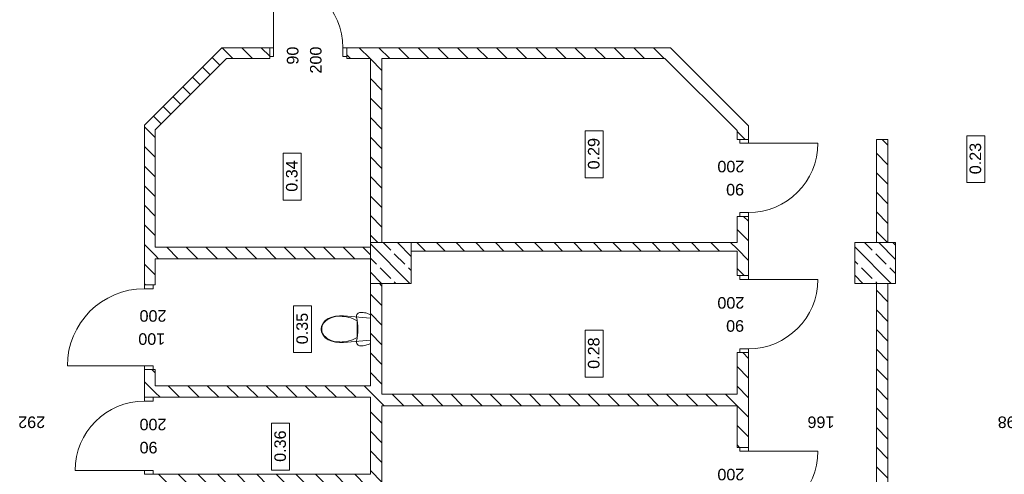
# Model space of a CAD drawing. Header units: millimetres. Extents: x -22315 to 39025, y -47720 to 770.
# Tile 4 of 28: x -13300 to -514, y -37910 to -32006. Entities that reach past the tile are written whole.
import ezdxf

# ---------------------------------------------------------------- set-up
doc = ezdxf.new("R2010")
doc.units = ezdxf.units.MM
for name, color, linetype, lineweight in [('Nowe_2D - Ogólne_Nr_pióra__1', 7, 'Continuous', 9), ('poziom_1 (1)_4_0_Nr_pióra__81_Nr_pióra__4', 7, 'Continuous', 9), ('poziom_1 (1)_4_Drzwi ArchiCAD_Nr_pióra__27_Nr_pióra__7', 7, 'Continuous', 9), ('poziom_1 (1)_4_Drzwi ArchiCAD_Nr_pióra__81_Nr_pióra__4', 7, 'Continuous', 9), ('poziom_1 (1)_4_Konstrukcja - Słupy_Nr_pióra__1_Nr_pióra__7', 7, 'Continuous', 9), ('poziom_1 (1)_4_Konstrukcja - Słupy_Nr_pióra__82_Nr_pióra__10', 7, 'Continuous', 9), ('poziom_1 (1)_4_Konstrukcja - Ściany zew_Nr_pióra__107_Nr_pióra__10', 7, 'Continuous', 9), ('poziom_1 (1)_4_Konstrukcja - Ściany zew_Nr_pióra__27_Nr_pióra__7', 7, 'Continuous', 9), ('poziom_1 (1)_4_Metryczki pomieszczeń ArchiCADa_Nr_pióra__6_Nr_pióra__5', 7, 'Continuous', 9), ('poziom_1 (1)_4_Znaczniki drzwi ArchiCADa_Nr_pióra__7_Nr_pióra__7', 7, 'Continuous', 9)]:
    doc.layers.add(name, color=color, linetype=linetype, lineweight=lineweight)
doc.styles.add('GENERATED_STYLE_1', font='arial.ttf')
pattern_1 = [(135, (37205, -40790), (127.2792, 127.2792), [])]
pattern_2 = [(135, (37205, -40790), (183.8478, 183.8478), []), (135, (37113.08, -40881.92), (183.8478, 183.8478), [195, -65])]

msp = doc.modelspace()

# ---------------------------------------------------------------- hatches: boundary and pattern name
at = {"layer": 'poziom_1 (1)_4_Konstrukcja - Słupy_Nr_pióra__82_Nr_pióra__10', "linetype": 'ByBlock'}
h = msp.add_hatch(dxfattribs=at)
h.set_pattern_fill('BETON_ZBROJONY_0004', color=256, angle=270, style=0, pattern_type=2)
h.set_pattern_definition(pattern_2)
h.paths.add_polyline_path([(-8215, -35430), (-8215, -34900), (-8745, -34900), (-8745, -35430)])
h = msp.add_hatch(dxfattribs=at)
h.set_pattern_fill('BETON_ZBROJONY_0004', color=256, angle=270, style=0, pattern_type=2)
h.set_pattern_definition(pattern_2)
h.paths.add_polyline_path([(-1925, -35430), (-1925, -34900), (-2455, -34900), (-2455, -35430)])
at = {"layer": 'poziom_1 (1)_4_Konstrukcja - Ściany zew_Nr_pióra__107_Nr_pióra__10', "linetype": 'ByBlock'}
h = msp.add_hatch(dxfattribs=at)
h.set_pattern_fill('BLOCZKI_CERAMICZNE_0004', color=256, angle=270, style=0, pattern_type=2)
h.set_pattern_definition(pattern_1)
h.paths.add_polyline_path([(-10673, -32370), (-11680, -33377), (-11540, -33435), (-10615, -32510)])
h = msp.add_hatch(dxfattribs=at)
h.set_pattern_fill('BLOCZKI_CERAMICZNE_0004', color=256, angle=270, style=0, pattern_type=2)
h.set_pattern_definition(pattern_1)
h.paths.add_polyline_path([(-10615, -32510), (-10053, -32510), (-10053, -32370), (-10673, -32370)])
h = msp.add_hatch(dxfattribs=at)
h.set_pattern_fill('BLOCZKI_CERAMICZNE_0004', color=256, angle=270, style=0, pattern_type=2)
h.set_pattern_definition(pattern_1)
h.paths.add_polyline_path([(-9053, -32510), (-4921, -32510), (-4849, -32370), (-9053, -32370)])
h = msp.add_hatch(dxfattribs=at)
h.set_pattern_fill('BLOCZKI_CERAMICZNE_0004', color=256, angle=270, style=0, pattern_type=2)
h.set_pattern_definition(pattern_1)
h.paths.add_polyline_path([(-8595, -32510), (-8745, -32510), (-8745, -34900), (-8595, -34900)])
h = msp.add_hatch(dxfattribs=at)
h.set_pattern_fill('BLOCZKI_CERAMICZNE_0004', color=256, angle=270, style=0, pattern_type=2)
h.set_pattern_definition(pattern_1)
h.paths.add_polyline_path([(-11680, -35450), (-11540, -35450), (-11540, -33435), (-11680, -33377)])
h = msp.add_hatch(dxfattribs=at)
h.set_pattern_fill('BLOCZKI_CERAMICZNE_0004', color=256, angle=270, style=0, pattern_type=2)
h.set_pattern_definition(pattern_1)
h.paths.add_polyline_path([(-3985, -33560), (-3835, -33560), (-3835, -33385), (-3985, -33447)])
h = msp.add_hatch(dxfattribs=at)
h.set_pattern_fill('BLOCZKI_CERAMICZNE_0004', color=256, angle=270, style=0, pattern_type=2)
h.set_pattern_definition(pattern_1)
h.paths.add_polyline_path([(-2175, -34900), (-2025, -34900), (-2025, -33560), (-2175, -33560)])
h = msp.add_hatch(dxfattribs=at)
h.set_pattern_fill('BLOCZKI_CERAMICZNE_0004', color=256, angle=270, style=0, pattern_type=2)
h.set_pattern_definition(pattern_1)
h.paths.add_polyline_path([(-3835, -35330), (-3835, -34560), (-3985, -34560), (-3985, -35330)])
h = msp.add_hatch(dxfattribs=at)
h.set_pattern_fill('BLOCZKI_CERAMICZNE_0004', color=256, angle=270, style=0, pattern_type=2)
h.set_pattern_definition(pattern_1)
h.paths.add_polyline_path([(-8215, -34900), (-8215, -35010), (-3985, -35010), (-3985, -34900)])
h = msp.add_hatch(dxfattribs=at)
h.set_pattern_fill('BLOCZKI_CERAMICZNE_0004', color=256, angle=270, style=0, pattern_type=2)
h.set_pattern_definition(pattern_1)
h.paths.add_polyline_path([(-8745, -35110), (-8745, -34960), (-11540, -34960), (-11540, -35110)])
h = msp.add_hatch(dxfattribs=at)
h.set_pattern_fill('BLOCZKI_CERAMICZNE_0004', color=256, angle=270, style=0, pattern_type=2)
h.set_pattern_definition(pattern_1)
h.paths.add_polyline_path([(-8595, -35430), (-8745, -35430), (-8745, -40330), (-8595, -40330)])
h = msp.add_hatch(dxfattribs=at)
h.set_pattern_fill('BLOCZKI_CERAMICZNE_0004', color=256, angle=270, style=0, pattern_type=2)
h.set_pattern_definition(pattern_1)
h.paths.add_polyline_path([(-2175, -40330), (-2025, -40330), (-2025, -35430), (-2175, -35430)])
h = msp.add_hatch(dxfattribs=at)
h.set_pattern_fill('BLOCZKI_CERAMICZNE_0004', color=256, angle=270, style=0, pattern_type=2)
h.set_pattern_definition(pattern_1)
h.paths.add_polyline_path([(-3985, -37560), (-3835, -37560), (-3835, -36330), (-3985, -36330)])
h = msp.add_hatch(dxfattribs=at)
h.set_pattern_fill('BLOCZKI_CERAMICZNE_0004', color=256, angle=270, style=0, pattern_type=2)
h.set_pattern_definition(pattern_1)
h.paths.add_polyline_path([(-11680, -36910), (-11540, -36910), (-11540, -36550), (-11680, -36550)])
h = msp.add_hatch(dxfattribs=at)
h.set_pattern_fill('BLOCZKI_CERAMICZNE_0004', color=256, angle=270, style=0, pattern_type=2)
h.set_pattern_definition(pattern_1)
h.paths.add_polyline_path([(-11540, -36910), (-8745, -36910), (-8745, -36760), (-11540, -36760)])
h = msp.add_hatch(dxfattribs=at)
h.set_pattern_fill('BLOCZKI_CERAMICZNE_0004', color=256, angle=270, style=0, pattern_type=2)
h.set_pattern_definition(pattern_1)
h.paths.add_polyline_path([(-3985, -36870), (-8595, -36870), (-8595, -37020), (-3985, -37020)])
h = msp.add_hatch(dxfattribs=at)
h.set_pattern_fill('BLOCZKI_CERAMICZNE_0004', color=256, angle=270, style=0, pattern_type=2)
h.set_pattern_definition(pattern_1)
h.paths.add_polyline_path([(-11540, -38060), (-8745, -38060), (-8745, -37910), (-11540, -37910)])

# ---------------------------------------------------------------- linework, layer by layer
at = {"layer": 'poziom_1 (1)_4_0_Nr_pióra__81_Nr_pióra__4', "linetype": 'ByBlock'}
for p, q in [((-9332, -35912), (-9361, -35945)), ((-9295, -35887), (-9332, -35912)), ((-9248, -35868), (-9295, -35887)), ((-9198, -35855), (-9248, -35868)), ((-9147, -35850), (-9198, -35855)), ((-9095, -35851), (-9147, -35850)), ((-9143, -35858), (-9143, -35858)), ((-8745, -35884), (-9095, -35851)), ((-8924, -35847), (-8926, -35859)), ((-8926, -35859), (-8925, -35870)), ((-8925, -35870), (-8918, -35908)), ((-8920, -35836), (-8924, -35847)), ((-8914, -35826), (-8920, -35836)), ((-8918, -35908), (-8913, -35947)), ((-8918, -36025), (-8918, -35916)), ((-8906, -35818), (-8914, -35826)), ((-8896, -35812), (-8906, -35818)), ((-8885, -35808), (-8896, -35812)), ((-8873, -35807), (-8885, -35808)), ((-8857, -35808), (-8873, -35807)), ((-8840, -35809), (-8857, -35808)), ((-8824, -35812), (-8840, -35809)), ((-8807, -35815), (-8824, -35812)), ((-8791, -35819), (-8807, -35815)), ((-8776, -35825), (-8791, -35819)), ((-8760, -35831), (-8776, -35825)), ((-8745, -35838), (-8760, -35831)), ((-8745, -36211), (-8745, -35838)), ((-8745, -36166), (-8745, -35884)), ((-9379, -35984), (-9385, -36025)), ((-9385, -36025), (-9379, -36066)), ((-9361, -35945), (-9379, -35984)), ((-9376, -36025), (-9376, -36025)), ((-9350, -35944), (-9350, -35944)), ((-8918, -36134), (-8918, -36025)), ((-8913, -35947), (-8910, -35986)), ((-8910, -35986), (-8909, -36025)), ((-8909, -36025), (-8910, -36064)), ((-9379, -36066), (-9361, -36104)), ((-9361, -36104), (-9332, -36137)), ((-9350, -36106), (-9350, -36106)), ((-9332, -36137), (-9295, -36163)), ((-9295, -36163), (-9248, -36182)), ((-9248, -36182), (-9198, -36194)), ((-9095, -36198), (-8745, -36166)), ((-8925, -36179), (-8926, -36191)), ((-8918, -36141), (-8925, -36179)), ((-8913, -36102), (-8918, -36141)), ((-8918, -36134), (-8918, -36134)), ((-8910, -36064), (-8913, -36102)), ((-9198, -36194), (-9147, -36200)), ((-9147, -36200), (-9095, -36198)), ((-9143, -36192), (-9143, -36192)), ((-8926, -36191), (-8924, -36202)), ((-8924, -36202), (-8920, -36213)), ((-8920, -36213), (-8914, -36223)), ((-8914, -36223), (-8906, -36231)), ((-8906, -36231), (-8896, -36237)), ((-8896, -36237), (-8885, -36241)), ((-8885, -36241), (-8873, -36242)), ((-8873, -36242), (-8857, -36242)), ((-8857, -36242), (-8840, -36240)), ((-8840, -36240), (-8824, -36238)), ((-8824, -36238), (-8807, -36234)), ((-8807, -36234), (-8791, -36230)), ((-8791, -36230), (-8776, -36225)), ((-8776, -36225), (-8760, -36219)), ((-8760, -36219), (-8745, -36211))]:
    msp.add_line(p, q, dxfattribs=at)
for centre, radius, start, end in [((-9157, -36114), 257, 86.8048, 138.4245), ((-9133, -36283), 425, 59.6518, 91.3539), ((-9238, -36025), 139, 143.7772, 179.6644), ((-9238, -36024), 139, 180.3356, 216.2228), ((-9157, -35935), 257, 221.5755, 273.1952), ((-9133, -35767), 425, 268.6461, 300.3482)]:
    msp.add_arc(centre, radius, start, end, dxfattribs=at)
at = {"layer": 'poziom_1 (1)_4_Drzwi ArchiCAD_Nr_pióra__27_Nr_pióra__7', "linetype": 'ByBlock'}
for p, q in [((-10053, -32370), (-10053, -32485)), ((-9053, -32370), (-9053, -32485)), ((-3835, -33560), (-3950, -33560)), ((-3835, -34560), (-3950, -34560)), ((-3835, -35330), (-3950, -35330)), ((-11680, -35450), (-11565, -35450)), ((-3835, -36330), (-3950, -36330)), ((-11680, -36550), (-11565, -36550)), ((-11680, -36910), (-11565, -36910)), ((-3835, -37560), (-3950, -37560)), ((-11680, -37910), (-11565, -37910))]:
    msp.add_line(p, q, dxfattribs=at)
at = {"layer": 'poziom_1 (1)_4_Drzwi ArchiCAD_Nr_pióra__81_Nr_pióra__4', "linetype": 'ByBlock'}
for p, q in [((-10003, -32370), (-10003, -31470)), ((-10053, -32370), (-10003, -32370)), ((-10053, -32485), (-10053, -32370)), ((-10003, -32370), (-10003, -32485)), ((-9103, -32485), (-9103, -32370)), ((-9103, -32370), (-9053, -32370)), ((-9053, -32370), (-9053, -32485)), ((-10003, -32485), (-10053, -32485)), ((-9053, -32485), (-9103, -32485)), ((-3950, -33610), (-3950, -33560)), ((-3950, -33560), (-3835, -33560)), ((-3835, -33610), (-3950, -33610)), ((-3835, -33560), (-3835, -33610)), ((-3835, -33610), (-2935, -33610)), ((-3950, -34560), (-3950, -34510)), ((-3950, -34510), (-3835, -34510)), ((-3835, -34510), (-3835, -34560)), ((-3835, -34560), (-3950, -34560)), ((-3950, -35380), (-3950, -35330)), ((-3950, -35330), (-3835, -35330)), ((-3835, -35380), (-3950, -35380)), ((-3835, -35330), (-3835, -35380)), ((-3835, -35380), (-2935, -35380)), ((-11680, -35500), (-11680, -35450)), ((-11680, -35450), (-11565, -35450)), ((-11565, -35500), (-11680, -35500)), ((-11565, -35450), (-11565, -35500)), ((-3950, -36330), (-3950, -36280)), ((-3950, -36280), (-3835, -36280)), ((-3835, -36280), (-3835, -36330)), ((-3835, -36330), (-3950, -36330)), ((-11680, -36500), (-12680, -36500)), ((-11680, -36550), (-11680, -36500)), ((-11680, -36500), (-11565, -36500)), ((-11565, -36550), (-11680, -36550)), ((-11565, -36500), (-11565, -36550)), ((-11680, -36960), (-11680, -36910)), ((-11680, -36910), (-11565, -36910)), ((-11565, -36910), (-11565, -36960)), ((-11565, -36960), (-11680, -36960)), ((-3950, -37610), (-3950, -37560)), ((-3950, -37560), (-3835, -37560)), ((-3835, -37560), (-3835, -37610)), ((-3835, -37610), (-3950, -37610)), ((-3835, -37610), (-2935, -37610)), ((-11680, -37860), (-12580, -37860)), ((-11680, -37910), (-11680, -37860)), ((-11680, -37860), (-11565, -37860)), ((-11565, -37910), (-11680, -37910)), ((-11565, -37860), (-11565, -37910))]:
    msp.add_line(p, q, dxfattribs=at)
for centre, radius, start, end in [((-10003, -32370), 900, 0, 90), ((-3835, -33610), 900, 270, 0), ((-3835, -35380), 900, 270, 0), ((-11680, -36500), 1000, 90, 180), ((-11680, -37860), 900, 90, 180), ((-3835, -37610), 900, 270, 0)]:
    msp.add_arc(centre, radius, start, end, dxfattribs=at)
at = {"layer": 'poziom_1 (1)_4_Konstrukcja - Słupy_Nr_pióra__1_Nr_pióra__7', "linetype": 'ByBlock', "flags": 128}
for points in [[(-8215, -35430), (-8215, -34900), (-8745, -34900), (-8745, -35430)], [(-1925, -35430), (-1925, -34900), (-2455, -34900), (-2455, -35430)]]:
    msp.add_lwpolyline(points, close=True, dxfattribs=at)
at = {"layer": 'poziom_1 (1)_4_Konstrukcja - Ściany zew_Nr_pióra__27_Nr_pióra__7', "linetype": 'ByBlock'}
for p, q in [((-10053, -32370), (-10053, -32485)), ((-9053, -32370), (-9053, -32485)), ((-10053, -32485), (-10053, -32510)), ((-9053, -32485), (-9053, -32510)), ((-3950, -33560), (-3985, -33560)), ((-3835, -33560), (-3950, -33560)), ((-3950, -34560), (-3985, -34560)), ((-3835, -34560), (-3950, -34560)), ((-3950, -35330), (-3985, -35330)), ((-3835, -35330), (-3950, -35330)), ((-11680, -35450), (-11565, -35450)), ((-11565, -35450), (-11540, -35450)), ((-3950, -36330), (-3985, -36330)), ((-3835, -36330), (-3950, -36330)), ((-11680, -36550), (-11565, -36550)), ((-11565, -36550), (-11540, -36550)), ((-11680, -36910), (-11565, -36910)), ((-11565, -36910), (-11540, -36910)), ((-3950, -37560), (-3985, -37560)), ((-3835, -37560), (-3950, -37560)), ((-11680, -37910), (-11565, -37910)), ((-11565, -37910), (-11540, -37910))]:
    msp.add_line(p, q, dxfattribs=at)
at = {"layer": 'poziom_1 (1)_4_Konstrukcja - Ściany zew_Nr_pióra__27_Nr_pióra__7', "linetype": 'ByBlock', "flags": 128}
for points in [[(-10673, -32370), (-11680, -33377)], [(-10053, -32370), (-10673, -32370)], [(-4849, -32370), (-9053, -32370)], [(-3835, -33385), (-4849, -32370)], [(-11540, -33435), (-10615, -32510)], [(-10615, -32510), (-10053, -32510)], [(-9053, -32510), (-8745, -32510)], [(-8745, -32510), (-8745, -34960)], [(-8595, -32510), (-4921, -32510)], [(-8595, -34900), (-8595, -32510)], [(-4921, -32510), (-3985, -33447)], [(-11680, -33377), (-11680, -35450)], [(-11540, -34960), (-11540, -33435)], [(-3985, -33447), (-3985, -33560)], [(-3835, -33560), (-3835, -33385)], [(-2025, -33560), (-2175, -33560)], [(-2175, -33560), (-2175, -34900)], [(-2025, -34900), (-2025, -33560)], [(-3985, -34560), (-3985, -34900)], [(-3835, -35330), (-3835, -34560)], [(-3985, -34900), (-8595, -34900)], [(-8745, -34960), (-11540, -34960)], [(-8215, -35010), (-3985, -35010)], [(-3985, -35010), (-3985, -35330)], [(-11540, -35450), (-11540, -35110)], [(-11540, -35110), (-8745, -35110)], [(-8745, -35110), (-8745, -36760)], [(-8595, -36870), (-8595, -35430)], [(-2175, -35430), (-2175, -40330)], [(-2025, -40330), (-2025, -35430)], [(-3985, -36330), (-3985, -36870)], [(-3835, -37560), (-3835, -36330)], [(-11680, -36550), (-11680, -36910)], [(-11540, -36760), (-11540, -36550)], [(-8745, -36760), (-11540, -36760)], [(-11540, -36910), (-8745, -36910)], [(-8745, -36910), (-8745, -37910)], [(-3985, -36870), (-8595, -36870)], [(-8595, -39110), (-8595, -37020)], [(-8595, -37020), (-3985, -37020)], [(-3985, -37020), (-3985, -37560)], [(-8745, -37910), (-11540, -37910)]]:
    msp.add_lwpolyline(points, dxfattribs=at)
at = {"layer": 'poziom_1 (1)_4_Metryczki pomieszczeń ArchiCADa_Nr_pióra__6_Nr_pióra__5', "linetype": 'ByBlock'}
for p, q in [((-5958, -34059), (-5958, -33449)), ((-5958, -33449), (-5723, -33449)), ((-5723, -33449), (-5723, -34059)), ((-1002, -34122), (-1002, -33512)), ((-1002, -33512), (-766, -33512)), ((-766, -33512), (-766, -34122)), ((-9879, -34349), (-9879, -33739)), ((-9879, -33739), (-9643, -33739)), ((-9643, -33739), (-9643, -34349)), ((-5723, -34059), (-5958, -34059)), ((-766, -34122), (-1002, -34122)), ((-9643, -34349), (-9879, -34349)), ((-9745, -36330), (-9745, -35720)), ((-9745, -35720), (-9509, -35720)), ((-9509, -35720), (-9509, -36330)), ((-5958, -36648), (-5958, -36038)), ((-5958, -36038), (-5723, -36038)), ((-5723, -36038), (-5723, -36648)), ((-9509, -36330), (-9745, -36330)), ((-5723, -36648), (-5958, -36648)), ((-10030, -37857), (-10030, -37247)), ((-10030, -37247), (-9794, -37247)), ((-9794, -37247), (-9794, -37857)), ((-9794, -37857), (-10030, -37857))]:
    msp.add_line(p, q, dxfattribs=at)

# ---------------------------------------------------------------- texts
at = {"layer": 'Nowe_2D - Ogólne_Nr_pióra__1', "linetype": 'ByBlock', "char_height": 150, "attachment_point": 7, "rotation": 180, "style": 'GENERATED_STYLE_1'}
for s, insert in [('\\A1;292', (-12969, -37157)), ('\\A1;166', (-2720, -37157)), ('\\A1;298', (-250, -37157))]:
    msp.add_mtext(s, dxfattribs=dict(at, insert=insert))
at = {"layer": 'poziom_1 (1)_4_Metryczki pomieszczeń ArchiCADa_Nr_pióra__6_Nr_pióra__5', "linetype": 'ByBlock', "char_height": 150, "attachment_point": 1, "rotation": 90, "style": 'GENERATED_STYLE_1'}
for s, insert in [('\\A1;0.29', (-5921, -33950)), ('\\A1;0.23', (-965, -34013)), ('\\A1;0.34', (-9842, -34240)), ('\\A1;0.35', (-9707, -36221)), ('\\A1;0.28', (-5921, -36540)), ('\\A1;0.36', (-9993, -37748))]:
    msp.add_mtext(s, dxfattribs=dict(at, insert=insert))
at = {"layer": 'poziom_1 (1)_4_Znaczniki drzwi ArchiCADa_Nr_pióra__7_Nr_pióra__7', "linetype": 'ByBlock', "char_height": 150, "attachment_point": 7, "style": 'GENERATED_STYLE_1'}
for s, insert, rotation in [('\\A1;90', (-9678, -32589), 90), ('\\A1;200', (-9378, -32705), 90), ('\\A1;200', (-3890, -33836), 180), ('\\A1;90', (-3893, -34136), 180), ('\\A1;200', (-3890, -35606), 180), ('\\A1;200', (-11394, -35776), 180), ('\\A1;90', (-3893, -35906), 180), ('\\A1;100', (-11410, -36076), 180), ('\\A1;200', (-11394, -37186), 180), ('\\A1;90', (-11510, -37486), 180), ('\\A1;200', (-3890, -37836), 180)]:
    msp.add_mtext(s, dxfattribs=dict(at, insert=insert, rotation=rotation))

doc.saveas('drawing.dxf')
